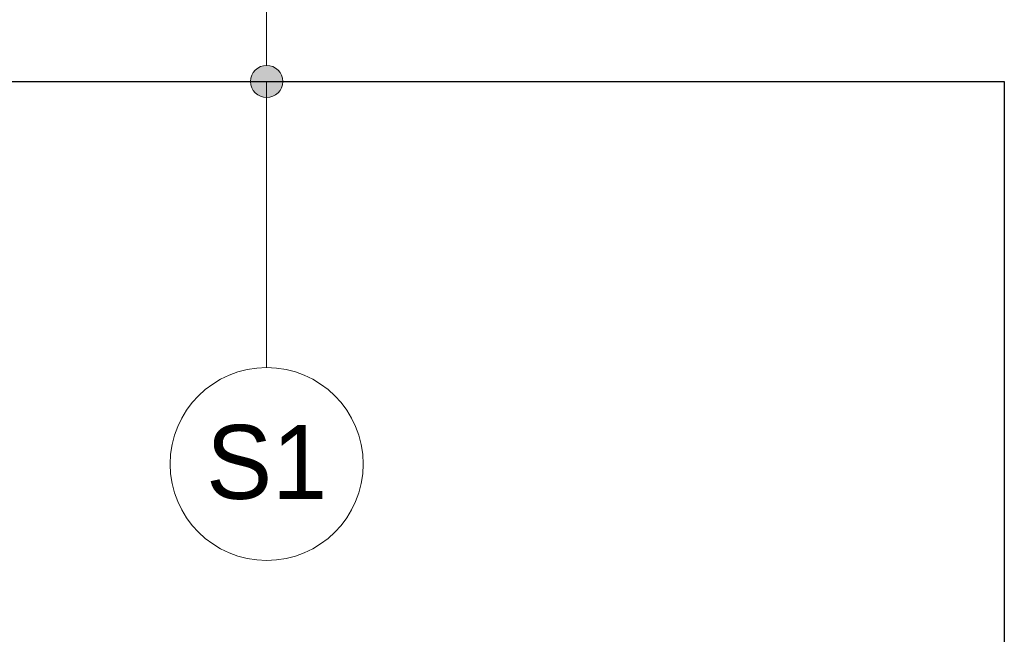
# Model space of a CAD drawing. Extents: x -497945 to -454853, y -17656 to 94650.
# Tile 41 of 62: x -489599 to -486538, y 77187 to 79099. Entities that reach past the tile are written whole.
import ezdxf

# ---------------------------------------------------------------- set-up
doc = ezdxf.new("R2010")
doc.units = 0
doc.header["$MEASUREMENT"] = 0
doc.layers.get('0').update_dxf_attribs({"color": 252})
doc.layers.add('Arch opisy', color=252, linetype='Continuous')
for name, color, linetype, lineweight in [('Arch opisy_Nr_Pióra__1', 252, 'Continuous', 25), ('Arch opisy_Nr_Pióra__21', 252, 'Continuous', 9), ('INWENT.ŚCIANY_Nr_Pióra__1', 252, 'Continuous', 25)]:
    doc.layers.add(name, color=color, linetype=linetype, lineweight=lineweight)
doc.styles.add('GENERATED_STYLE_5', font='txt')

# ---------------------------------------------------------------- blocks, each defined once
blk = doc.blocks.new('Linia_167', base_point=(-489922.9, 66674.5))
at = {"layer": 'Arch opisy_Nr_Pióra__21', "linetype": 'Continuous'}
for points in [[(-489872.9, 66674.5), (-489876.7, 66693.7), (-489887.6, 66709.9), (-489903.8, 66720.7), (-489922.9, 66724.5), (-489942.1, 66720.7), (-489958.3, 66709.9), (-489969.1, 66693.7), (-489972.9, 66674.5), (-489969.1, 66655.4), (-489958.3, 66639.2), (-489942.1, 66628.3), (-489922.9, 66624.5), (-489903.8, 66628.3), (-489887.6, 66639.2), (-489876.7, 66655.4)], [(-489872.9, 66214.5), (-489876.7, 66233.7), (-489887.6, 66249.9), (-489903.8, 66260.7), (-489922.9, 66264.5), (-489942.1, 66260.7), (-489958.3, 66249.9), (-489969.1, 66233.7), (-489972.9, 66214.5), (-489969.1, 66195.4), (-489958.3, 66179.2), (-489942.1, 66168.3), (-489922.9, 66164.5), (-489903.8, 66168.3), (-489887.6, 66179.2), (-489876.7, 66195.4)]]:
    blk.add_hatch(color=256, dxfattribs=at).paths.add_polyline_path(points, flags=0)
blk.add_line((-489922.9, 66624.5), (-489922.9, 66264.5), dxfattribs=at)
for centre in [(-489922.9, 66674.5), (-489922.9, 66214.5)]:
    blk.add_circle(centre, 50, dxfattribs=at)
blk = doc.blocks.new('Linia_168', base_point=(-489922.9, 66214.5))
at = {"layer": 'Arch opisy_Nr_Pióra__21', "linetype": 'Continuous'}
blk.add_line((-489922.9, 66214.5), (-489922.9, 65324.7), dxfattribs=at)
blk.add_circle((-489922.9, 65024.7), 300, dxfattribs=at)
blk = doc.blocks.new('A$C685E8C06')
at = {"layer": 'INWENT.ŚCIANY_Nr_Pióra__1', "color": 252, "linetype": 'Continuous'}
for p, q in [((520, 5930), (4490, 5930)), ((4490, 5930), (4490, 520))]:
    blk.add_line(p, q, dxfattribs=at)
at = {"layer": 'Arch opisy', "color": 252, "linetype": 'Continuous'}
for name, p in [('Linia_167', (2197.3, 6390)), ('Linia_168', (2197.3, 5930))]:
    blk.add_blockref(name, p, dxfattribs=at)
at = {"layer": 'Arch opisy_Nr_Pióra__1', "color": 252, "linetype": 'Continuous', "insert": (2197.3, 4861.6), "char_height": 230, "attachment_point": 2, "style": 'GENERATED_STYLE_5'}
blk.add_mtext('{S1}', dxfattribs=at)

msp = doc.modelspace()

# ---------------------------------------------------------------- block references
msp.add_blockref('A$C685E8C06', (-491028.3, 72976.9))

doc.saveas('drawing.dxf')
